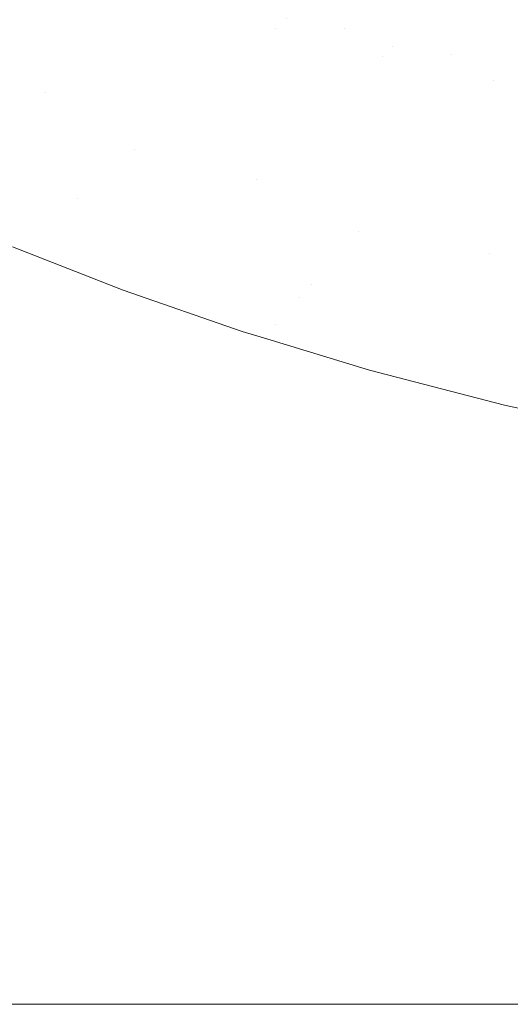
# Model space of a CAD drawing. Header units: centimetres. Extents: x -44.1 to 45.2, y 4.2 to 6.
# Tile 129 of 256: x -14.0474 to -13.9478, y 4.3002 to 4.5002. Entities that reach past the tile are written whole.
import ezdxf

# ---------------------------------------------------------------- set-up
doc = ezdxf.new("R2010")
doc.units = ezdxf.units.CM
doc.header["$LTSCALE"] = 2.54
doc.layers.add('Lucido design-1', color=7, linetype='Continuous')

# ---------------------------------------------------------------- blocks, each defined once
blk = doc.blocks.new('Gruppo-4-1')
at = {"color": 7, "linetype": 'Continuous', "lineweight": 9}
blk.add_3dface([(-43.919, 5.90021, -2276.22217), (-43.919, 4.30021, -2276.22217), (45.04592, 4.30021, -2276.22217), (45.04592, 5.90021, -2276.22217)], dxfattribs=at)
for points, invisible_edges in [([(-14.02466, 4.49866, -2277.01176), (-14.04294, 4.50766, -2277.01176), (-14.04005, 4.50964, -2277.01041), (-14.02196, 4.50073, -2277.01041)], 15), ([(-14.02743, 4.49655, -2277.01304), (-14.04589, 4.50564, -2277.01304), (-14.04294, 4.50766, -2277.01176), (-14.02466, 4.49866, -2277.01176)], 15), ([(-13.99554, 4.49845, -2277.00597), (-13.99786, 4.49644, -2277.00751), (-14.01674, 4.50473, -2277.00751), (-14.01423, 4.50665, -2277.00597)], 15), ([(-14.00266, 4.5044, -2277.00438), (-13.99554, 4.49845, -2277.00597), (-14.01423, 4.50665, -2277.00597)], 11), ([(-14.03024, 4.49439, -2277.01424), (-14.04891, 4.50358, -2277.01424), (-14.04589, 4.50564, -2277.01304), (-14.02743, 4.49655, -2277.01304)], 15), ([(-14.01932, 4.50275, -2277.00899), (-14.01674, 4.50473, -2277.00751), (-13.99786, 4.49644, -2277.00751), (-14.00025, 4.49439, -2277.00899)], 15), ([(-14.00266, 4.5044, -2277.00438), (-13.99327, 4.5004, -2277.00438), (-13.99554, 4.49845, -2277.00597)], 11), ([(-13.9815, 4.49846, -2277.00273), (-13.99107, 4.5023, -2277.00273), (-13.98893, 4.50414, -2277.00103), (-13.97945, 4.50033, -2277.00103)], 15), ([(-14.03312, 4.49219, -2277.01538), (-14.05198, 4.50148, -2277.01538), (-14.04891, 4.50358, -2277.01424), (-14.03024, 4.49439, -2277.01424)], 15), ([(-14.00025, 4.49439, -2277.00899), (-14.0027, 4.49228, -2277.01041), (-14.02196, 4.50073, -2277.01041), (-14.01932, 4.50275, -2277.00899)], 15), ([(-13.99327, 4.5004, -2277.00438), (-13.99107, 4.5023, -2277.00273), (-13.9815, 4.49846, -2277.00273)], 11), ([(-13.97747, 4.50215, -2276.99929), (-13.96781, 4.49852, -2276.99929), (-13.9697, 4.49666, -2277.00103), (-13.97945, 4.50033, -2277.00103)], 15), ([(-13.97555, 4.50391, -2276.99751), (-13.96597, 4.50031, -2276.99751), (-13.96781, 4.49852, -2276.99929), (-13.97747, 4.50215, -2276.99929)], 15), ([(-13.95615, 4.49684, -2276.99751), (-13.96597, 4.50031, -2276.99751), (-13.9642, 4.50204, -2276.99569), (-13.95446, 4.4986, -2276.99569)], 15), ([(-13.95446, 4.4986, -2276.99569), (-13.9642, 4.50204, -2276.99569), (-13.96249, 4.50371, -2276.99384), (-13.95284, 4.5003, -2276.99384)], 15), ([(-13.94976, 4.50352, -2276.99004), (-13.94002, 4.50031, -2276.99004), (-13.94145, 4.49871, -2276.99195), (-13.95127, 4.50194, -2276.99195)], 15), ([(-14.03604, 4.48995, -2277.01643), (-14.05511, 4.49934, -2277.01643), (-14.05198, 4.50148, -2277.01538), (-14.03312, 4.49219, -2277.01538)], 15), ([(-14.02196, 4.50073, -2277.01041), (-14.0027, 4.49228, -2277.01041), (-14.0052, 4.49012, -2277.01176), (-14.02466, 4.49866, -2277.01176)], 15), ([(-13.99554, 4.49845, -2277.00597), (-13.99327, 4.5004, -2277.00438), (-13.97367, 4.49279, -2277.00438), (-13.97574, 4.49076, -2277.00597)], 15), ([(-13.9815, 4.49846, -2277.00273), (-13.97367, 4.49279, -2277.00438), (-13.99327, 4.5004, -2277.00438)], 11), ([(-13.97945, 4.50033, -2277.00103), (-13.9697, 4.49666, -2277.00103), (-13.97166, 4.49475, -2277.00273), (-13.9815, 4.49846, -2277.00273)], 15), ([(-13.9579, 4.49502, -2276.99929), (-13.96781, 4.49852, -2276.99929), (-13.96597, 4.50031, -2276.99751), (-13.95615, 4.49684, -2276.99751)], 15), ([(-13.95284, 4.5003, -2276.99384), (-13.94294, 4.49704, -2276.99384), (-13.94449, 4.49531, -2276.99569), (-13.95446, 4.4986, -2276.99569)], 15), ([(-13.95127, 4.50194, -2276.99195), (-13.94145, 4.49871, -2276.99195), (-13.94294, 4.49704, -2276.99384), (-13.95284, 4.5003, -2276.99384)], 15), ([(-14.03901, 4.48768, -2277.0174), (-14.05828, 4.49717, -2277.0174), (-14.05511, 4.49934, -2277.01643), (-14.03604, 4.48995, -2277.01643)], 15), ([(-14.02466, 4.49866, -2277.01176), (-14.0052, 4.49012, -2277.01176), (-14.00776, 4.48792, -2277.01304), (-14.02743, 4.49655, -2277.01304)], 15), ([(-13.97574, 4.49076, -2277.00597), (-13.97787, 4.48868, -2277.00751), (-13.99786, 4.49644, -2277.00751), (-13.99554, 4.49845, -2277.00597)], 15), ([(-13.9815, 4.49846, -2277.00273), (-13.97166, 4.49475, -2277.00273), (-13.97367, 4.49279, -2277.00438)], 11), ([(-13.9597, 4.49314, -2277.00103), (-13.9697, 4.49666, -2277.00103), (-13.96781, 4.49852, -2276.99929), (-13.9579, 4.49502, -2276.99929)], 15), ([(-13.95446, 4.4986, -2276.99569), (-13.94449, 4.49531, -2276.99569), (-13.94608, 4.49352, -2276.99751), (-13.95615, 4.49684, -2276.99751)], 15), ([(-14.04202, 4.48537, -2277.01829), (-14.06151, 4.49496, -2277.01829), (-14.05828, 4.49717, -2277.0174), (-14.03901, 4.48768, -2277.0174)], 15), ([(-14.02743, 4.49655, -2277.01304), (-14.00776, 4.48792, -2277.01304), (-14.01037, 4.48567, -2277.01424), (-14.03024, 4.49439, -2277.01424)], 15), ([(-14.00025, 4.49439, -2277.00899), (-13.99786, 4.49644, -2277.00751), (-13.97787, 4.48868, -2277.00751), (-13.98006, 4.48654, -2277.00899)], 15), ([(-13.97166, 4.49475, -2277.00273), (-13.9697, 4.49666, -2277.00103), (-13.9597, 4.49314, -2277.00103)], 11), ([(-13.95615, 4.49684, -2276.99751), (-13.94608, 4.49352, -2276.99751), (-13.94774, 4.49167, -2276.99929), (-13.9579, 4.49502, -2276.99929)], 15), ([(-14.06477, 4.49273, -2277.01909), (-14.06151, 4.49496, -2277.01829), (-14.04202, 4.48537, -2277.01829)], 11), ([(-14.03024, 4.49439, -2277.01424), (-14.01037, 4.48567, -2277.01424), (-14.01303, 4.48337, -2277.01538), (-14.03312, 4.49219, -2277.01538)], 15), ([(-13.98006, 4.48654, -2277.00899), (-13.9823, 4.48435, -2277.01041), (-14.0027, 4.49228, -2277.01041), (-14.00025, 4.49439, -2277.00899)], 15), ([(-13.95122, 4.48778, -2277.00273), (-13.95303, 4.48575, -2277.00438), (-13.97367, 4.49279, -2277.00438), (-13.97166, 4.49475, -2277.00273)], 15), ([(-13.9597, 4.49314, -2277.00103), (-13.95122, 4.48778, -2277.00273), (-13.97166, 4.49475, -2277.00273)], 11), ([(-13.9579, 4.49502, -2276.99929), (-13.94774, 4.49167, -2276.99929), (-13.94945, 4.48976, -2277.00103), (-13.9597, 4.49314, -2277.00103)], 15), ([(-14.02697, 4.47136, -2277.01981), (-14.06808, 4.49047, -2277.01981), (-14.06477, 4.49273, -2277.01909), (-14.02411, 4.47383, -2277.01909)], 15), ([(-14.04202, 4.48537, -2277.01829), (-14.02411, 4.47383, -2277.01909), (-14.06477, 4.49273, -2277.01909)], 11), ([(-14.03312, 4.49219, -2277.01538), (-14.01303, 4.48337, -2277.01538), (-14.01574, 4.48104, -2277.01643), (-14.03604, 4.48995, -2277.01643)], 15), ([(-13.98459, 4.48211, -2277.01176), (-14.0052, 4.49012, -2277.01176), (-14.0027, 4.49228, -2277.01041), (-13.9823, 4.48435, -2277.01041)], 15), ([(-13.97574, 4.49076, -2277.00597), (-13.97367, 4.49279, -2277.00438), (-13.95303, 4.48575, -2277.00438), (-13.95491, 4.48365, -2277.00597)], 15), ([(-13.9597, 4.49314, -2277.00103), (-13.94945, 4.48976, -2277.00103), (-13.95122, 4.48778, -2277.00273)], 11), ([(-14.02986, 4.46887, -2277.02043), (-14.07141, 4.48819, -2277.02043), (-14.06808, 4.49047, -2277.01981), (-14.02697, 4.47136, -2277.01981)], 15), ([(-13.98694, 4.47982, -2277.01304), (-14.00776, 4.48792, -2277.01304), (-14.0052, 4.49012, -2277.01176), (-13.98459, 4.48211, -2277.01176)], 15), ([(-13.95491, 4.48365, -2277.00597), (-13.95683, 4.4815, -2277.00751), (-13.97787, 4.48868, -2277.00751), (-13.97574, 4.49076, -2277.00597)], 15), ([(-13.92673, 4.48545, -2276.99929), (-13.92824, 4.48348, -2277.00103), (-13.94945, 4.48976, -2277.00103), (-13.94774, 4.49167, -2276.99929)], 15), ([(-14.03277, 4.46636, -2277.02096), (-14.07478, 4.48589, -2277.02096), (-14.07141, 4.48819, -2277.02043), (-14.02986, 4.46887, -2277.02043)], 15), ([(-14.03604, 4.48995, -2277.01643), (-14.01574, 4.48104, -2277.01643), (-14.01849, 4.47867, -2277.0174), (-14.03901, 4.48768, -2277.0174)], 15), ([(-13.98006, 4.48654, -2277.00899), (-13.97787, 4.48868, -2277.00751), (-13.95683, 4.4815, -2277.00751), (-13.9588, 4.47929, -2277.00899)], 15), ([(-13.95122, 4.48778, -2277.00273), (-13.94945, 4.48976, -2277.00103), (-13.92824, 4.48348, -2277.00103), (-13.92981, 4.48145, -2277.00273)], 15), ([(-14.03901, 4.48768, -2277.0174), (-14.01849, 4.47867, -2277.0174), (-14.02128, 4.47626, -2277.01829), (-14.04202, 4.48537, -2277.01829)], 15), ([(-13.98933, 4.47749, -2277.01424), (-14.01037, 4.48567, -2277.01424), (-14.00776, 4.48792, -2277.01304), (-13.98694, 4.47982, -2277.01304)], 15), ([(-13.9588, 4.47929, -2277.00899), (-13.96082, 4.47703, -2277.01041), (-13.9823, 4.48435, -2277.01041), (-13.98006, 4.48654, -2277.00899)], 15), ([(-13.92981, 4.48145, -2277.00273), (-13.93142, 4.47935, -2277.00438), (-13.95303, 4.48575, -2277.00438), (-13.95122, 4.48778, -2277.00273)], 15), ([(-14.03571, 4.46383, -2277.02139), (-14.07817, 4.48357, -2277.02139), (-14.07478, 4.48589, -2277.02096), (-14.03277, 4.46636, -2277.02096)], 15), ([(-14.04202, 4.48537, -2277.01829), (-14.02128, 4.47626, -2277.01829), (-14.02411, 4.47383, -2277.01909)], 11), ([(-13.99176, 4.47511, -2277.01538), (-14.01303, 4.48337, -2277.01538), (-14.01037, 4.48567, -2277.01424), (-13.98933, 4.47749, -2277.01424)], 15), ([(-13.9823, 4.48435, -2277.01041), (-13.96082, 4.47703, -2277.01041), (-13.96289, 4.47471, -2277.01176), (-13.98459, 4.48211, -2277.01176)], 15), ([(-13.95491, 4.48365, -2277.00597), (-13.95303, 4.48575, -2277.00438), (-13.93142, 4.47935, -2277.00438), (-13.93308, 4.47719, -2277.00597)], 15), ([(-14.08159, 4.48123, -2277.02173), (-14.07817, 4.48357, -2277.02139), (-14.03571, 4.46383, -2277.02139)], 11), ([(-13.99424, 4.47269, -2277.01643), (-14.01574, 4.48104, -2277.01643), (-14.01303, 4.48337, -2277.01538), (-13.99176, 4.47511, -2277.01538)], 15), ([(-13.98459, 4.48211, -2277.01176), (-13.96289, 4.47471, -2277.01176), (-13.96501, 4.47235, -2277.01304), (-13.98694, 4.47982, -2277.01304)], 15), ([(-13.93308, 4.47719, -2277.00597), (-13.93479, 4.47498, -2277.00751), (-13.95683, 4.4815, -2277.00751), (-13.95491, 4.48365, -2277.00597)], 15), ([(-13.99055, 4.44376, -2277.02173), (-13.993, 4.44102, -2277.02197), (-14.08501, 4.47889, -2277.02197), (-14.08159, 4.48123, -2277.02173)], 15), ([(-13.99055, 4.44376, -2277.02173), (-14.08159, 4.48123, -2277.02173), (-14.03571, 4.46383, -2277.02139)], 11), ([(-13.99676, 4.47023, -2277.0174), (-14.01849, 4.47867, -2277.0174), (-14.01574, 4.48104, -2277.01643), (-13.99424, 4.47269, -2277.01643)], 15), ([(-13.93654, 4.4727, -2277.00899), (-13.9588, 4.47929, -2277.00899), (-13.95683, 4.4815, -2277.00751), (-13.93479, 4.47498, -2277.00751)], 15), ([(-14.08845, 4.47654, -2277.02212), (-14.08501, 4.47889, -2277.02197), (-13.993, 4.44102, -2277.02197), (-13.99546, 4.43826, -2277.02212)], 15), ([(-13.99931, 4.46773, -2277.01829), (-14.02128, 4.47626, -2277.01829), (-14.01849, 4.47867, -2277.0174), (-13.99676, 4.47023, -2277.0174)], 15), ([(-13.98694, 4.47982, -2277.01304), (-13.96501, 4.47235, -2277.01304), (-13.96717, 4.46993, -2277.01424), (-13.98933, 4.47749, -2277.01424)], 15), ([(-13.93834, 4.47037, -2277.01041), (-13.96082, 4.47703, -2277.01041), (-13.9588, 4.47929, -2277.00899), (-13.93654, 4.4727, -2277.00899)], 15), ([(-14.08845, 4.47654, -2277.02212), (-13.99546, 4.43826, -2277.02212), (-14.02636, 4.44528, -2277.02217), (-14.04881, 4.4541, -2277.02217)], 11), ([(-14.02411, 4.47383, -2277.01909), (-14.02128, 4.47626, -2277.01829), (-13.99931, 4.46773, -2277.01829)], 11), ([(-13.98933, 4.47749, -2277.01424), (-13.96717, 4.46993, -2277.01424), (-13.96936, 4.46747, -2277.01538), (-13.99176, 4.47511, -2277.01538)], 15), ([(-13.94017, 4.46799, -2277.01176), (-13.96289, 4.47471, -2277.01176), (-13.96082, 4.47703, -2277.01041), (-13.93834, 4.47037, -2277.01041)], 15), ([(-13.99176, 4.47511, -2277.01538), (-13.96936, 4.46747, -2277.01538), (-13.9716, 4.46497, -2277.01643), (-13.99424, 4.47269, -2277.01643)], 15), ([(-13.94205, 4.46555, -2277.01304), (-13.96501, 4.47235, -2277.01304), (-13.96289, 4.47471, -2277.01176), (-13.94017, 4.46799, -2277.01176)], 15), ([(-14.02411, 4.47383, -2277.01909), (-13.97852, 4.45723, -2277.01909), (-13.98088, 4.45458, -2277.01981), (-14.02697, 4.47136, -2277.01981)], 15), ([(-13.99931, 4.46773, -2277.01829), (-13.97852, 4.45723, -2277.01909), (-14.02411, 4.47383, -2277.01909)], 11), ([(-13.99424, 4.47269, -2277.01643), (-13.9716, 4.46497, -2277.01643), (-13.97388, 4.46242, -2277.0174), (-13.99676, 4.47023, -2277.0174)], 15), ([(-13.94396, 4.46306, -2277.01424), (-13.96717, 4.46993, -2277.01424), (-13.96501, 4.47235, -2277.01304), (-13.94205, 4.46555, -2277.01304)], 15), ([(-14.02697, 4.47136, -2277.01981), (-13.98088, 4.45458, -2277.01981), (-13.98327, 4.45191, -2277.02043), (-14.02986, 4.46887, -2277.02043)], 15), ([(-13.99676, 4.47023, -2277.0174), (-13.97388, 4.46242, -2277.0174), (-13.97618, 4.45984, -2277.01829), (-13.99931, 4.46773, -2277.01829)], 15), ([(-14.02986, 4.46887, -2277.02043), (-13.98327, 4.45191, -2277.02043), (-13.98568, 4.44921, -2277.02096), (-14.03277, 4.46636, -2277.02096)], 15), ([(-13.94591, 4.46053, -2277.01538), (-13.96936, 4.46747, -2277.01538), (-13.96717, 4.46993, -2277.01424), (-13.94396, 4.46306, -2277.01424)], 15), ([(-14.03277, 4.46636, -2277.02096), (-13.98568, 4.44921, -2277.02096), (-13.98811, 4.44649, -2277.02139), (-14.03571, 4.46383, -2277.02139)], 15), ([(-13.99931, 4.46773, -2277.01829), (-13.97618, 4.45984, -2277.01829), (-13.97852, 4.45723, -2277.01909)], 11), ([(-13.9479, 4.45795, -2277.01643), (-13.9716, 4.46497, -2277.01643), (-13.96936, 4.46747, -2277.01538), (-13.94591, 4.46053, -2277.01538)], 15), ([(-13.94991, 4.45533, -2277.0174), (-13.97388, 4.46242, -2277.0174), (-13.9716, 4.46497, -2277.01643), (-13.9479, 4.45795, -2277.01643)], 15), ([(-14.03571, 4.46383, -2277.02139), (-13.98811, 4.44649, -2277.02139), (-13.99055, 4.44376, -2277.02173)], 11), ([(-13.95196, 4.45267, -2277.01829), (-13.97618, 4.45984, -2277.01829), (-13.97388, 4.46242, -2277.0174), (-13.94991, 4.45533, -2277.0174)], 15), ([(-13.94591, 4.46053, -2277.01538), (-13.92149, 4.45436, -2277.01538), (-13.92322, 4.45171, -2277.01643), (-13.9479, 4.45795, -2277.01643)], 15), ([(-13.97852, 4.45723, -2277.01909), (-13.97618, 4.45984, -2277.01829), (-13.95196, 4.45267, -2277.01829)], 11), ([(-13.93036, 4.44074, -2277.01981), (-13.98088, 4.45458, -2277.01981), (-13.97852, 4.45723, -2277.01909), (-13.92854, 4.44353, -2277.01909)], 15), ([(-13.95196, 4.45267, -2277.01829), (-13.92854, 4.44353, -2277.01909), (-13.97852, 4.45723, -2277.01909)], 11), ([(-13.9479, 4.45795, -2277.01643), (-13.92322, 4.45171, -2277.01643), (-13.92497, 4.44902, -2277.0174), (-13.94991, 4.45533, -2277.0174)], 15), ([(-43.919, 4.30021, -2277.02217), (-14.04881, 4.4541, -2277.02217), (-14.02636, 4.44528, -2277.02217)], 9), ([(-13.9322, 4.43791, -2277.02043), (-13.98327, 4.45191, -2277.02043), (-13.98088, 4.45458, -2277.01981), (-13.93036, 4.44074, -2277.01981)], 15), ([(-13.94991, 4.45533, -2277.0174), (-13.92497, 4.44902, -2277.0174), (-13.92674, 4.4463, -2277.01829), (-13.95196, 4.45267, -2277.01829)], 15), ([(-13.95196, 4.45267, -2277.01829), (-13.92674, 4.4463, -2277.01829), (-13.92854, 4.44353, -2277.01909)], 11), ([(-13.93405, 4.43506, -2277.02096), (-13.98568, 4.44921, -2277.02096), (-13.98327, 4.45191, -2277.02043), (-13.9322, 4.43791, -2277.02043)], 15), ([(-13.98811, 4.44649, -2277.02139), (-13.98568, 4.44921, -2277.02096), (-13.93405, 4.43506, -2277.02096)], 11), ([(-13.99055, 4.44376, -2277.02173), (-13.98811, 4.44649, -2277.02139), (-13.87999, 4.42151, -2277.02139), (-13.88126, 4.41851, -2277.02173)], 15), ([(-13.93405, 4.43506, -2277.02096), (-13.87999, 4.42151, -2277.02139), (-13.98811, 4.44649, -2277.02139)], 11), ([(-14.02636, 4.44528, -2277.02217), (-14.00222, 4.43689, -2277.02217), (-43.919, 4.30021, -2277.02217)], 10), ([(-13.99546, 4.43826, -2277.02212), (-13.99791, 4.43558, -2277.02217), (-14.00222, 4.43689, -2277.02217), (-14.02636, 4.44528, -2277.02217)], 9), ([(-13.88126, 4.41851, -2277.02173), (-13.88255, 4.41549, -2277.02197), (-13.993, 4.44102, -2277.02197), (-13.99055, 4.44376, -2277.02173)], 15), ([(-13.99546, 4.43826, -2277.02212), (-13.993, 4.44102, -2277.02197), (-13.88255, 4.41549, -2277.02197), (-13.88383, 4.41247, -2277.02212)], 15), ([(-13.97641, 4.42905, -2277.02217), (-13.99791, 4.43558, -2277.02217), (-13.99546, 4.43826, -2277.02212)], 10), ([(-13.91995, 4.41553, -2277.02217), (-13.94896, 4.42188, -2277.02217), (-13.99546, 4.43826, -2277.02212), (-13.88383, 4.41247, -2277.02212)], 14), ([(-13.94896, 4.42188, -2277.02217), (-13.97641, 4.42905, -2277.02217), (-13.99546, 4.43826, -2277.02212)], 10), ([(-43.919, 4.30021, -2277.02217), (-14.00222, 4.43689, -2277.02217), (-13.99791, 4.43558, -2277.02217)], 9), ([(-13.99791, 4.43558, -2277.02217), (-13.97641, 4.42905, -2277.02217), (-43.919, 4.30021, -2277.02217)], 10), ([(-13.97641, 4.42905, -2277.02217), (-13.94896, 4.42188, -2277.02217), (-43.919, 4.30021, -2277.02217)], 10), ([(-13.94896, 4.42188, -2277.02217), (-13.91995, 4.41553, -2277.02217), (-43.919, 4.30021, -2277.02217)], 10), ([(-13.91995, 4.41553, -2277.02217), (-13.88952, 4.41012, -2277.02217), (-43.919, 4.30021, -2277.02217)], 10), ([(-43.919, 4.30021, -2277.02217), (-13.88952, 4.41012, -2277.02217), (-13.88511, 4.40952, -2277.02217)], 9), ([(-13.88511, 4.40952, -2277.02217), (-13.85784, 4.40579, -2277.02217), (-43.919, 4.30021, -2277.02217)], 10), ([(-13.85784, 4.40579, -2277.02217), (-13.82517, 4.40264, -2277.02217), (-43.919, 4.30021, -2277.02217)], 10), ([(-43.919, 4.30021, -2277.02217), (-13.82517, 4.40264, -2277.02217), (-13.79176, 4.40076, -2277.02217)], 9), ([(-43.919, 4.30021, -2277.02217), (-13.79176, 4.40076, -2277.02217), (-13.7614, 4.40021, -2277.02217)], 9), ([(45.04592, 4.30021, -2277.02217), (-43.919, 4.30021, -2277.02217), (14.88832, 4.40021, -2277.02217)], 10), ([(-13.7614, 4.40021, -2277.02217), (14.88832, 4.40021, -2277.02217), (-43.919, 4.30021, -2277.02217)], 10), ([(45.04592, 4.29704, -2276.22224), (45.04592, 4.30021, -2276.22217), (-43.919, 4.30021, -2276.22217), (-43.919, 4.29704, -2276.22224)], 8), ([(-43.919, 4.29704, -2277.0221), (-43.919, 4.30021, -2277.02217), (45.04592, 4.30021, -2277.02217), (45.04592, 4.29704, -2277.0221)], 8)]:
    blk.add_3dface(points, dxfattribs=dict(at, invisible_edges=invisible_edges))
blk = doc.blocks.new('Gruppo-5-1')
at = {"color": 7}
blk.add_blockref('Gruppo-4-1', (0, 0), dxfattribs=at)

msp = doc.modelspace()

# ---------------------------------------------------------------- block references
at = {"layer": 'Lucido design-1', "color": 7}
msp.add_blockref('Gruppo-5-1', (0, 0), dxfattribs=at)

doc.saveas('drawing.dxf')
